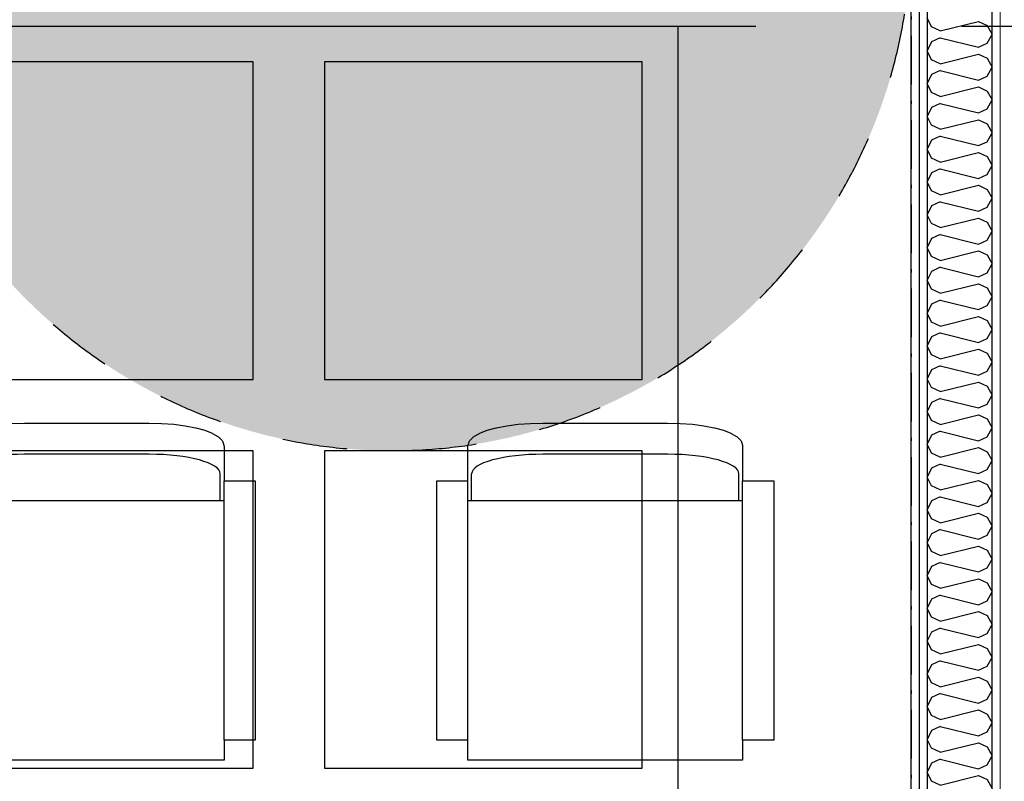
# Model space of a CAD drawing. Header units: millimetres. Extents: x -117798 to 93698, y -182207 to 252400.
# Tile 236 of 256: x -70818 to -69299, y -10182 to -9007. Entities that reach past the tile are written whole.
import ezdxf
from ezdxf.enums import TextEntityAlignment as Align

# ---------------------------------------------------------------- set-up
doc = ezdxf.new("R2010")
doc.units = ezdxf.units.MM
doc.header["$LTSCALE"] = 0.5
doc.header["$MEASUREMENT"] = 0
for name, pattern in [('Over snittplan', [260, 150, -50, 10, -50]), ('PLINE', [0]), ('Prikk & stiplet', [1340.555525, 705.555534, -352.777767, 0, -282.222223]), ('Stipling', [400, 200, -200])]:
    doc.linetypes.add(name, pattern=pattern)
doc.layers.add('236- Innvendig kledning og overflate(Nye konstruksjoner)', color=7, linetype='Continuous', lineweight=0)
for name, color, linetype in [('242- Ikke-bærende innervegger (Skravur)(Nye konstruksjoner)', 7, 'Continuous'), ('242- Ikke-bærende innervegger(Nye konstruksjoner)', 7, 'Continuous'), ('256- Faste himlinger og overflatebehandling(Nye konstruksjoner)', 7, 'Continuous'), ('279- Annet fast inventar(Nye konstruksjoner)', 7, 'Continuous'), ('68-- Inventar (løst)(Nye konstruksjoner)', 7, 'Continuous'), ('852- Snittmarkør', 7, 'Continuous'), ('862- M___Nettoareal(Nye konstruksjoner)', 7, 'Continuous'), ('862- M___Nettoareal(Polylinje)(Nye konstruksjoner)', 7, 'Continuous'), ('862- M___Nettoareal(Tekst)(Nye konstruksjoner)', 7, 'Continuous')]:
    doc.layers.add(name, color=color, linetype=linetype)
doc.styles.add('GENERATED_STYLE_1', font='arial.ttf')
pattern_1 = [(90, (0, 0), (-86.60254, 0), [0, -50]), (90, (-43.3, 25), (-86.60254, 0), [0, -50])]

# ---------------------------------------------------------------- blocks, each defined once
blk = doc.blocks.new('Rektor_A-205_21', base_point=(-72026, -9444.1))
at = {"layer": '862- M___Nettoareal(Polylinje)(Nye konstruksjoner)', "linetype": 'PLINE', "flags": 128}
blk.add_lwpolyline([(-75005.7, -8071.9), (-75005.7, -8316.9), (-74818.2, -8316.9), (-74818.2, -8516.9), (-75005.7, -8516.9), (-75005.7, -11916.9), (-74818.2, -11916.9), (-74818.2, -11954.4), (-69443.2, -11954.4), (-69443.2, -8071.9)], close=True, dxfattribs=at)
at = {"layer": '862- M___Nettoareal(Tekst)(Nye konstruksjoner)', "style": 'GENERATED_STYLE_1'}
for tag, height, p in [('DUMMY_862', 150, (-72143.9, -9141.2)), ('ROOM_NAME', 150, (-72143.9, -9781.4)), ('DUMMY_861', 100, (-72301, -9381.1)), ('ROOM_NUMBER', 100, (-72301, -9769.9)), ('DUMMY_863', 100, (-71908.2, -9747.1))]:
    blk.add_attdef(tag, text='', height=height, rotation=90, dxfattribs=at).set_placement(p, align=Align.TOP_LEFT)
blk = doc.blocks.new('*X479')
at = {"layer": '242- Ikke-bærende innervegger (Skravur)(Nye konstruksjoner)', "linetype": 'PLINE'}
for p, q in [((-69411.6, -9018.1), (-69418.2, -9004.3)), ((-69398.1, -9024.3), (-69411.6, -9018.1)), ((-69398.1, -9024.3), (-69339.4, -9009.6)), ((-69339.4, -9009.6), (-69325.9, -9015.8)), ((-69325.9, -9015.8), (-69318.2, -9029.6)), ((-69398.1, -9034.9), (-69411.6, -9041.1)), ((-69398.1, -9034.9), (-69339.4, -9049.6)), ((-69325.9, -9043.4), (-69318.2, -9029.6)), ((-69411.6, -9041.1), (-69418.2, -9054.9)), ((-69339.4, -9049.6), (-69325.9, -9043.4)), ((-69411.6, -9068.7), (-69418.2, -9054.9)), ((-69398.1, -9074.9), (-69339.4, -9060.2)), ((-69339.4, -9060.2), (-69325.9, -9066.4)), ((-69325.9, -9066.4), (-69318.2, -9080.2)), ((-69398.1, -9074.9), (-69411.6, -9068.7)), ((-69325.9, -9094), (-69318.2, -9080.2)), ((-69411.6, -9091.7), (-69418.2, -9105.5)), ((-69398.1, -9085.5), (-69411.6, -9091.7)), ((-69398.1, -9085.5), (-69339.4, -9100.2)), ((-69339.4, -9100.2), (-69325.9, -9094)), ((-69411.6, -9119.3), (-69418.2, -9105.5)), ((-69398.1, -9125.5), (-69339.4, -9110.8)), ((-69339.4, -9110.8), (-69325.9, -9117)), ((-69398.1, -9125.5), (-69411.6, -9119.3)), ((-69325.9, -9117), (-69318.2, -9130.8)), ((-69411.6, -9142.2), (-69418.2, -9156.1)), ((-69398.1, -9136.1), (-69411.6, -9142.2)), ((-69398.1, -9136.1), (-69339.4, -9150.7)), ((-69325.9, -9144.6), (-69318.2, -9130.8)), ((-69411.6, -9169.9), (-69418.2, -9156.1)), ((-69339.4, -9150.7), (-69325.9, -9144.6)), ((-69398.1, -9176), (-69411.6, -9169.9)), ((-69398.1, -9176), (-69339.4, -9161.4)), ((-69339.4, -9161.4), (-69325.9, -9167.5)), ((-69325.9, -9167.5), (-69318.2, -9181.4)), ((-69398.1, -9186.7), (-69411.6, -9192.8)), ((-69398.1, -9186.7), (-69339.4, -9201.3)), ((-69325.9, -9195.2), (-69318.2, -9181.4)), ((-69411.6, -9192.8), (-69418.2, -9206.6)), ((-69339.4, -9201.3), (-69325.9, -9195.2)), ((-69411.6, -9220.5), (-69418.2, -9206.6)), ((-69398.1, -9226.6), (-69339.4, -9212)), ((-69339.4, -9212), (-69325.9, -9218.1)), ((-69325.9, -9218.1), (-69318.2, -9231.9)), ((-69398.1, -9226.6), (-69411.6, -9220.5)), ((-69325.9, -9245.8), (-69318.2, -9231.9)), ((-69411.6, -9243.4), (-69418.2, -9257.2)), ((-69398.1, -9237.3), (-69411.6, -9243.4)), ((-69398.1, -9237.3), (-69339.4, -9251.9)), ((-69339.4, -9251.9), (-69325.9, -9245.8)), ((-69411.6, -9271), (-69418.2, -9257.2)), ((-69398.1, -9277.2), (-69339.4, -9262.5)), ((-69339.4, -9262.5), (-69325.9, -9268.7)), ((-69398.1, -9277.2), (-69411.6, -9271)), ((-69325.9, -9268.7), (-69318.2, -9282.5)), ((-69411.6, -9294), (-69418.2, -9307.8)), ((-69398.1, -9287.8), (-69411.6, -9294)), ((-69398.1, -9287.8), (-69339.4, -9302.5)), ((-69325.9, -9296.3), (-69318.2, -9282.5)), ((-69411.6, -9321.6), (-69418.2, -9307.8)), ((-69339.4, -9302.5), (-69325.9, -9296.3)), ((-69398.1, -9327.8), (-69411.6, -9321.6)), ((-69398.1, -9327.8), (-69339.4, -9313.1)), ((-69339.4, -9313.1), (-69325.9, -9319.3)), ((-69325.9, -9319.3), (-69318.2, -9333.1)), ((-69398.1, -9338.4), (-69411.6, -9344.6)), ((-69398.1, -9338.4), (-69339.4, -9353.1)), ((-69325.9, -9346.9), (-69318.2, -9333.1)), ((-69411.6, -9344.6), (-69418.2, -9358.4)), ((-69339.4, -9353.1), (-69325.9, -9346.9)), ((-69411.6, -9372.2), (-69418.2, -9358.4)), ((-69398.1, -9378.4), (-69339.4, -9363.7)), ((-69339.4, -9363.7), (-69325.9, -9369.9)), ((-69325.9, -9369.9), (-69318.2, -9383.7)), ((-69398.1, -9378.4), (-69411.6, -9372.2)), ((-69325.9, -9397.5), (-69318.2, -9383.7)), ((-69411.6, -9395.2), (-69418.2, -9409)), ((-69398.1, -9389), (-69411.6, -9395.2)), ((-69398.1, -9389), (-69339.4, -9403.7)), ((-69339.4, -9403.7), (-69325.9, -9397.5)), ((-69411.6, -9422.8), (-69418.2, -9409)), ((-69398.1, -9429), (-69339.4, -9414.3)), ((-69339.4, -9414.3), (-69325.9, -9420.5)), ((-69398.1, -9429), (-69411.6, -9422.8)), ((-69325.9, -9420.5), (-69318.2, -9434.3)), ((-69411.6, -9445.8), (-69418.2, -9459.6)), ((-69398.1, -9439.6), (-69411.6, -9445.8)), ((-69398.1, -9439.6), (-69339.4, -9454.3)), ((-69325.9, -9448.1), (-69318.2, -9434.3)), ((-69411.6, -9473.4), (-69418.2, -9459.6)), ((-69339.4, -9454.3), (-69325.9, -9448.1)), ((-69398.1, -9479.6), (-69411.6, -9473.4)), ((-69398.1, -9479.6), (-69339.4, -9464.9)), ((-69339.4, -9464.9), (-69325.9, -9471.1)), ((-69325.9, -9471.1), (-69318.2, -9484.9)), ((-69398.1, -9490.2), (-69411.6, -9496.4)), ((-69398.1, -9490.2), (-69339.4, -9504.9)), ((-69325.9, -9498.7), (-69318.2, -9484.9)), ((-69411.6, -9496.4), (-69418.2, -9510.2)), ((-69339.4, -9504.9), (-69325.9, -9498.7)), ((-69411.6, -9524), (-69418.2, -9510.2)), ((-69398.1, -9530.1), (-69339.4, -9515.5)), ((-69339.4, -9515.5), (-69325.9, -9521.6)), ((-69325.9, -9521.6), (-69318.2, -9535.5)), ((-69398.1, -9530.1), (-69411.6, -9524)), ((-69325.9, -9549.3), (-69318.2, -9535.5)), ((-69411.6, -9546.9), (-69418.2, -9560.8)), ((-69398.1, -9540.8), (-69411.6, -9546.9)), ((-69398.1, -9540.8), (-69339.4, -9555.4)), ((-69339.4, -9555.4), (-69325.9, -9549.3)), ((-69411.6, -9574.6), (-69418.2, -9560.8)), ((-69398.1, -9580.7), (-69339.4, -9566.1)), ((-69339.4, -9566.1), (-69325.9, -9572.2)), ((-69398.1, -9580.7), (-69411.6, -9574.6)), ((-69325.9, -9572.2), (-69318.2, -9586)), ((-69411.6, -9597.5), (-69418.2, -9611.3)), ((-69398.1, -9591.4), (-69411.6, -9597.5)), ((-69398.1, -9591.4), (-69339.4, -9606)), ((-69325.9, -9599.9), (-69318.2, -9586)), ((-69411.6, -9625.2), (-69418.2, -9611.3)), ((-69339.4, -9606), (-69325.9, -9599.9)), ((-69398.1, -9631.3), (-69411.6, -9625.2)), ((-69398.1, -9631.3), (-69339.4, -9616.7)), ((-69339.4, -9616.7), (-69325.9, -9622.8)), ((-69325.9, -9622.8), (-69318.2, -9636.6)), ((-69398.1, -9641.9), (-69411.6, -9648.1)), ((-69398.1, -9641.9), (-69339.4, -9656.6)), ((-69325.9, -9650.4), (-69318.2, -9636.6)), ((-69411.6, -9648.1), (-69418.2, -9661.9)), ((-69339.4, -9656.6), (-69325.9, -9650.4)), ((-69411.6, -9675.7), (-69418.2, -9661.9)), ((-69398.1, -9681.9), (-69339.4, -9667.2)), ((-69339.4, -9667.2), (-69325.9, -9673.4)), ((-69325.9, -9673.4), (-69318.2, -9687.2)), ((-69398.1, -9681.9), (-69411.6, -9675.7)), ((-69325.9, -9701), (-69318.2, -9687.2)), ((-69411.6, -9698.7), (-69418.2, -9712.5)), ((-69398.1, -9692.5), (-69411.6, -9698.7)), ((-69398.1, -9692.5), (-69339.4, -9707.2)), ((-69339.4, -9707.2), (-69325.9, -9701)), ((-69411.6, -9726.3), (-69418.2, -9712.5)), ((-69398.1, -9732.5), (-69339.4, -9717.8)), ((-69339.4, -9717.8), (-69325.9, -9724)), ((-69398.1, -9732.5), (-69411.6, -9726.3)), ((-69325.9, -9724), (-69318.2, -9737.8)), ((-69411.6, -9749.3), (-69418.2, -9763.1)), ((-69398.1, -9743.1), (-69411.6, -9749.3)), ((-69398.1, -9743.1), (-69339.4, -9757.8)), ((-69325.9, -9751.6), (-69318.2, -9737.8)), ((-69411.6, -9776.9), (-69418.2, -9763.1)), ((-69339.4, -9757.8), (-69325.9, -9751.6)), ((-69398.1, -9783.1), (-69411.6, -9776.9)), ((-69398.1, -9783.1), (-69339.4, -9768.4)), ((-69339.4, -9768.4), (-69325.9, -9774.6)), ((-69325.9, -9774.6), (-69318.2, -9788.4)), ((-69398.1, -9793.7), (-69411.6, -9799.9)), ((-69398.1, -9793.7), (-69339.4, -9808.4)), ((-69325.9, -9802.2), (-69318.2, -9788.4)), ((-69411.6, -9799.9), (-69418.2, -9813.7)), ((-69339.4, -9808.4), (-69325.9, -9802.2)), ((-69411.6, -9827.5), (-69418.2, -9813.7)), ((-69398.1, -9833.7), (-69339.4, -9819)), ((-69339.4, -9819), (-69325.9, -9825.2)), ((-69325.9, -9825.2), (-69318.2, -9839)), ((-69398.1, -9833.7), (-69411.6, -9827.5)), ((-69325.9, -9852.8), (-69318.2, -9839)), ((-69411.6, -9850.5), (-69418.2, -9864.3)), ((-69398.1, -9844.3), (-69411.6, -9850.5)), ((-69398.1, -9844.3), (-69339.4, -9859)), ((-69339.4, -9859), (-69325.9, -9852.8)), ((-69411.6, -9878.1), (-69418.2, -9864.3)), ((-69398.1, -9884.2), (-69339.4, -9869.6)), ((-69339.4, -9869.6), (-69325.9, -9875.7)), ((-69398.1, -9884.2), (-69411.6, -9878.1)), ((-69325.9, -9875.7), (-69318.2, -9889.6)), ((-69411.6, -9901), (-69418.2, -9914.9)), ((-69398.1, -9894.9), (-69411.6, -9901)), ((-69398.1, -9894.9), (-69339.4, -9909.5)), ((-69325.9, -9903.4), (-69318.2, -9889.6)), ((-69411.6, -9928.7), (-69418.2, -9914.9)), ((-69339.4, -9909.5), (-69325.9, -9903.4)), ((-69398.1, -9934.8), (-69411.6, -9928.7)), ((-69398.1, -9934.8), (-69339.4, -9920.2)), ((-69339.4, -9920.2), (-69325.9, -9926.3)), ((-69325.9, -9926.3), (-69318.2, -9940.1)), ((-69398.1, -9945.5), (-69411.6, -9951.6)), ((-69398.1, -9945.5), (-69339.4, -9960.1)), ((-69325.9, -9954), (-69318.2, -9940.1)), ((-69411.6, -9951.6), (-69418.2, -9965.4)), ((-69339.4, -9960.1), (-69325.9, -9954)), ((-69411.6, -9979.3), (-69418.2, -9965.4)), ((-69398.1, -9985.4), (-69339.4, -9970.8)), ((-69339.4, -9970.8), (-69325.9, -9976.9)), ((-69325.9, -9976.9), (-69318.2, -9990.7)), ((-69398.1, -9985.4), (-69411.6, -9979.3)), ((-69325.9, -10004.5), (-69318.2, -9990.7)), ((-69411.6, -10002.2), (-69418.2, -10016)), ((-69398.1, -9996), (-69411.6, -10002.2)), ((-69398.1, -9996), (-69339.4, -10010.7)), ((-69339.4, -10010.7), (-69325.9, -10004.5)), ((-69411.6, -10029.8), (-69418.2, -10016)), ((-69398.1, -10036), (-69339.4, -10021.3)), ((-69339.4, -10021.3), (-69325.9, -10027.5)), ((-69398.1, -10036), (-69411.6, -10029.8)), ((-69325.9, -10027.5), (-69318.2, -10041.3)), ((-69411.6, -10052.8), (-69418.2, -10066.6)), ((-69398.1, -10046.6), (-69411.6, -10052.8)), ((-69398.1, -10046.6), (-69339.4, -10061.3)), ((-69325.9, -10055.1), (-69318.2, -10041.3)), ((-69411.6, -10080.4), (-69418.2, -10066.6)), ((-69339.4, -10061.3), (-69325.9, -10055.1)), ((-69398.1, -10086.6), (-69411.6, -10080.4)), ((-69398.1, -10086.6), (-69339.4, -10071.9)), ((-69339.4, -10071.9), (-69325.9, -10078.1)), ((-69325.9, -10078.1), (-69318.2, -10091.9)), ((-69398.1, -10097.2), (-69411.6, -10103.4)), ((-69398.1, -10097.2), (-69339.4, -10111.9)), ((-69325.9, -10105.7), (-69318.2, -10091.9)), ((-69411.6, -10103.4), (-69418.2, -10117.2)), ((-69339.4, -10111.9), (-69325.9, -10105.7)), ((-69411.6, -10131), (-69418.2, -10117.2)), ((-69398.1, -10137.2), (-69339.4, -10122.5)), ((-69339.4, -10122.5), (-69325.9, -10128.7)), ((-69325.9, -10128.7), (-69318.2, -10142.5)), ((-69398.1, -10137.2), (-69411.6, -10131)), ((-69325.9, -10156.3), (-69318.2, -10142.5)), ((-69411.6, -10154), (-69418.2, -10167.8)), ((-69398.1, -10147.8), (-69411.6, -10154)), ((-69398.1, -10147.8), (-69339.4, -10162.5)), ((-69339.4, -10162.5), (-69325.9, -10156.3)), ((-69411.6, -10181.6), (-69418.2, -10167.8)), ((-69398.1, -10187.8), (-69339.4, -10173.1)), ((-69339.4, -10173.1), (-69325.9, -10179.3)), ((-69398.1, -10187.8), (-69411.6, -10181.6)), ((-69325.9, -10179.3), (-69318.2, -10193.1))]:
    blk.add_line(p, q, dxfattribs=at)
blk = doc.blocks.new('Stol med armlener 01[111]', base_point=(-69654.9, -10149.4))
at = {"layer": '68-- Inventar (løst)(Nye konstruksjoner)', "linetype": 'PLINE'}
for p, q in [((-69818.6, -9677.4), (-70011.2, -9677.4)), ((-70126.8, -10118.2), (-70126.8, -9718.2)), ((-70121, -9749.4), (-70121, -9707.4)), ((-69708.8, -9749.4), (-69708.8, -9707.4)), ((-69703, -10118.2), (-69703, -9718.2)), ((-69703, -9749.4), (-70126.8, -9749.4))]:
    blk.add_line(p, q, dxfattribs=at)
at = {"layer": '68-- Inventar (løst)(Nye konstruksjoner)', "linetype": 'PLINE', "flags": 128}
blk.add_lwpolyline([(-70011, -9629.4), (-69818.8, -9629.4), (-69799.3, -9629.9), (-69780.6, -9631.2), (-69763, -9633.5), (-69747.1, -9636.5), (-69746.5, -9636.6), (-69732.6, -9640.4), (-69721.4, -9644.7), (-69720.7, -9645.1), (-69712.3, -9649.9), (-69711.6, -9650.5), (-69706.5, -9655.7), (-69705.8, -9656.4), (-69705.3, -9657.3), (-69705, -9658.2), (-69703.2, -9663.6), (-69703.1, -9664.6), (-69703, -9665.1), (-69703, -9718.2), (-69654.9, -9718.2), (-69654.9, -10118.2), (-69703, -10118.2), (-69703, -10149.4), (-70126.8, -10149.4), (-70126.8, -10118.2), (-70174.9, -10118.2), (-70174.9, -9718.2), (-70126.8, -9718.2), (-70126.8, -9665.1), (-70126.7, -9664.6), (-70126.6, -9663.6), (-70124.8, -9658.2), (-70124.5, -9657.3), (-70124, -9656.4), (-70123.3, -9655.7), (-70118.2, -9650.5), (-70117.5, -9649.9), (-70109.1, -9645.1), (-70108.4, -9644.7), (-70097.2, -9640.4), (-70083.3, -9636.6), (-70082.7, -9636.5), (-70066.8, -9633.5), (-70049.2, -9631.2), (-70030.5, -9629.9)], close=True, dxfattribs=at)
at = {"layer": '68-- Inventar (løst)(Nye konstruksjoner)', "linetype": 'PLINE'}
for centre, start_param, end_param in [((-70011.2, -9707.4), 1.570796, 3.141593), ((-69818.6, -9707.4), 0, 1.570796)]:
    blk.add_ellipse(centre, major_axis=(109.8, 0), ratio=0.273279, start_param=start_param, end_param=end_param, dxfattribs=at)
blk = doc.blocks.new('Stol med armlener 01[117]', base_point=(-70454.9, -10149.4))
at = {"layer": '68-- Inventar (løst)(Nye konstruksjoner)', "linetype": 'PLINE'}
for p, q in [((-70618.6, -9677.4), (-70811.2, -9677.4)), ((-70926.8, -10118.2), (-70926.8, -9718.2)), ((-70921, -9749.4), (-70921, -9707.4)), ((-70508.8, -9749.4), (-70508.8, -9707.4)), ((-70503, -10118.2), (-70503, -9718.2)), ((-70503, -9749.4), (-70926.8, -9749.4))]:
    blk.add_line(p, q, dxfattribs=at)
at = {"layer": '68-- Inventar (løst)(Nye konstruksjoner)', "linetype": 'PLINE', "flags": 128}
blk.add_lwpolyline([(-70811, -9629.4), (-70618.8, -9629.4), (-70599.3, -9629.9), (-70580.6, -9631.2), (-70563, -9633.5), (-70547.1, -9636.5), (-70546.5, -9636.6), (-70532.6, -9640.4), (-70521.4, -9644.7), (-70520.7, -9645.1), (-70512.3, -9649.9), (-70511.6, -9650.5), (-70506.5, -9655.7), (-70505.8, -9656.4), (-70505.3, -9657.3), (-70505, -9658.2), (-70503.2, -9663.6), (-70503.1, -9664.6), (-70503, -9665.1), (-70503, -9718.2), (-70454.9, -9718.2), (-70454.9, -10118.2), (-70503, -10118.2), (-70503, -10149.4), (-70926.8, -10149.4), (-70926.8, -10118.2), (-70974.9, -10118.2), (-70974.9, -9718.2), (-70926.8, -9718.2), (-70926.8, -9665.1), (-70926.7, -9664.6), (-70926.6, -9663.6), (-70924.8, -9658.2), (-70924.5, -9657.3), (-70924, -9656.4), (-70923.3, -9655.7), (-70918.2, -9650.5), (-70917.5, -9649.9), (-70909.1, -9645.1), (-70908.4, -9644.7), (-70897.2, -9640.4), (-70883.3, -9636.6), (-70882.7, -9636.5), (-70866.8, -9633.5), (-70849.2, -9631.2), (-70830.5, -9629.9)], close=True, dxfattribs=at)
at = {"layer": '68-- Inventar (løst)(Nye konstruksjoner)', "linetype": 'PLINE'}
for centre, start_param, end_param in [((-70811.2, -9707.4), 1.570796, 3.141593), ((-70618.6, -9707.4), 0, 1.570796)]:
    blk.add_ellipse(centre, major_axis=(109.8, 0), ratio=0.273279, start_param=start_param, end_param=end_param, dxfattribs=at)
blk = doc.blocks.new('Skilt handikap[195]', base_point=(-71043.2, -9671.9))
at = {"layer": '279- Annet fast inventar(Nye konstruksjoner)', "linetype": 'Continuous'}
blk.add_hatch(color=256, dxfattribs=at).paths.add_polyline_path([(-69443.2, -8871.9, 1), (-71043.2, -8871.9, 1)])
at = {"layer": '279- Annet fast inventar(Nye konstruksjoner)', "linetype": 'Stipling', "flags": 128}
blk.add_lwpolyline([(-69443.2, -8871.9, 1), (-71043.2, -8871.9, 1)], format="xyb", close=True, dxfattribs=at)

msp = doc.modelspace()

# ---------------------------------------------------------------- hatches: boundary and pattern name
at = {"layer": '242- Ikke-bærende innervegger (Skravur)(Nye konstruksjoner)', "linetype": 'Continuous'}
h = msp.add_hatch(dxfattribs=at)
h.set_pattern_fill('Gips', color=256, style=0, pattern_type=2)
h.set_pattern_definition(pattern_1)
h.paths.add_polyline_path([(-69305.7, -7934.4), (-69305.7, -12016.9), (-69293.2, -12016.9), (-69293.2, -7934.4)])
h = msp.add_hatch(dxfattribs=at)
h.set_pattern_fill('Gips', color=256, style=0, pattern_type=2)
h.set_pattern_definition(pattern_1)
h.paths.add_polyline_path([(-69318.2, -7946.9), (-69318.2, -12016.9), (-69305.7, -12016.9), (-69305.7, -7946.9)])
h = msp.add_hatch(dxfattribs=at)
h.set_pattern_fill('Gips', color=256, style=0, pattern_type=2)
h.set_pattern_definition(pattern_1)
h.paths.add_polyline_path([(-69430.7, -8059.4), (-69430.7, -12016.9), (-69418.2, -12016.9), (-69418.2, -8059.4)])
h = msp.add_hatch(dxfattribs=at)
h.set_pattern_fill('Gips', color=256, style=0, pattern_type=2)
h.set_pattern_definition(pattern_1)
h.paths.add_polyline_path([(-69443.2, -8071.9), (-69443.2, -12016.9), (-69430.7, -12016.9), (-69430.7, -8071.9)])

# ---------------------------------------------------------------- linework, layer by layer
at = {"layer": '236- Innvendig kledning og overflate(Nye konstruksjoner)', "linetype": 'PLINE'}
msp.add_line((-69305.7, -12016.9), (-69305.7, -7946.9), dxfattribs=at)
at = {"layer": '236- Innvendig kledning og overflate(Nye konstruksjoner)', "linetype": 'PLINE', "flags": 128}
msp.add_lwpolyline([(-69443.2, -8071.9), (-69443.2, -12016.9)], dxfattribs=at)
at = {"layer": '242- Ikke-bærende innervegger(Nye konstruksjoner)', "linetype": 'PLINE'}
for p, q in [((-69418.2, -8046.9), (-69418.2, -12016.9)), ((-69318.2, -12016.9), (-69318.2, -8046.9)), ((-69430.7, -8059.4), (-69430.7, -12016.9))]:
    msp.add_line(p, q, dxfattribs=at)
at = {"layer": '256- Faste himlinger og overflatebehandling(Nye konstruksjoner)', "linetype": 'Over snittplan', "flags": 128}
msp.add_lwpolyline([(-69443.2, -8511.9), (-69443.2, -11921.9)], dxfattribs=at)
at = {"layer": '256- Faste himlinger og overflatebehandling(Nye konstruksjoner)', "linetype": 'PLINE'}
for points in [[(-69803.2, -10216.9), (-72203.2, -10216.9), (-72203.2, -9016.9), (-69803.2, -9016.9)], [(-70458.2, -9561.9), (-70458.2, -9071.9), (-70948.2, -9071.9), (-70948.2, -9561.9)], [(-69858.2, -9561.9), (-69858.2, -9071.9), (-70348.2, -9071.9), (-70348.2, -9561.9)], [(-70458.2, -10161.9), (-70458.2, -9671.9), (-70948.2, -9671.9), (-70948.2, -10161.9)], [(-69858.2, -10161.9), (-69858.2, -9671.9), (-70348.2, -9671.9), (-70348.2, -10161.9)]]:
    msp.add_lwpolyline(points, close=True, dxfattribs=at)
at = {"layer": '852- Snittmarkør', "linetype": 'Prikk & stiplet'}
msp.add_line((-80091.3, -9016.9), (-57251.3, -9016.9), dxfattribs=at)

# ---------------------------------------------------------------- block references
at = {"layer": '242- Ikke-bærende innervegger(Nye konstruksjoner)'}
msp.add_blockref('*X479', (0, 0), dxfattribs=at)
at = {"layer": '279- Annet fast inventar(Nye konstruksjoner)', "linetype": 'PLINE'}
msp.add_blockref('Skilt handikap[195]', (-71043.2, -9671.9), dxfattribs=at)
at = {"layer": '68-- Inventar (løst)(Nye konstruksjoner)', "linetype": 'PLINE'}
for name, p in [('Stol med armlener 01[117]', (-70454.9, -10149.4)), ('Stol med armlener 01[111]', (-69654.9, -10149.4))]:
    msp.add_blockref(name, p, dxfattribs=at)
at = {"layer": '862- M___Nettoareal(Nye konstruksjoner)', "linetype": 'Continuous'}
msp.add_blockref('Rektor_A-205_21', (-72026, -9444.1), dxfattribs=at)

doc.saveas('drawing.dxf')
